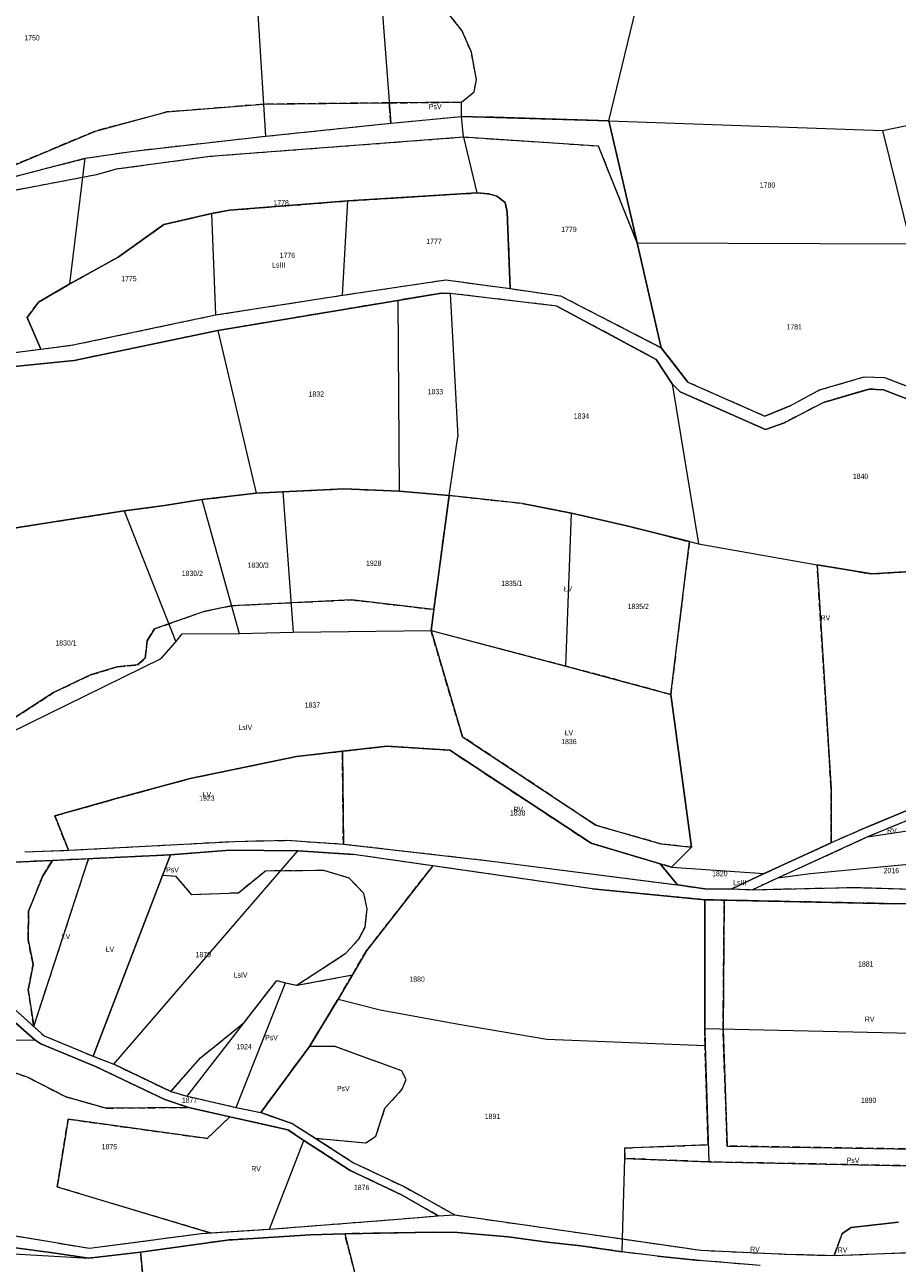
# Model space of a CAD drawing. Header units: metres. Extents: x 7496145 to 7500200, y 5498500 to 5502080.
# Tile 79 of 202: x 7498458 to 7498707, y 5499478 to 5499832. Entities that reach past the tile are written whole.
import ezdxf
from ezdxf.enums import TextEntityAlignment as Align

# ---------------------------------------------------------------- set-up
doc = ezdxf.new("R2010")
doc.units = ezdxf.units.M
doc.header["$MEASUREMENT"] = 0
for name, pattern in [('2.25_0.75', [3, 2.25, -0.75]), ('219-1000', [0]), ('egug-1000', [0])]:
    doc.linetypes.add(name, pattern=pattern)
for name, color, linetype in [('209-oznaczenie konturu klasyfikacyjnego', 7, 'CONTINUOUS'), ('211-numer działki ewidencyjnej', 7, 'CONTINUOUS'), ('217-kontur klasyfikacyjny', 7, 'CONTINUOUS'), ('218-kontur użytku gruntowego', 7, 'CONTINUOUS'), ('219-działka ewidencyjna', 7, 'CONTINUOUS')]:
    doc.layers.add(name, color=color, linetype=linetype)
doc.styles.get("Standard").update_dxf_attribs({"font": 'Working1250', "width": 0.75})

msp = doc.modelspace()

# ---------------------------------------------------------------- linework, layer by layer
at = {"layer": '217-kontur klasyfikacyjny', "color": 3, "linetype": '2.25_0.75', "lineweight": 18, "flags": 128}
for points in [[(7498583.02, 5499830.56), (7498577.55, 5499837.43)], [(7498585.71, 5499824.35), (7498583.02, 5499830.56)], [(7498587.16, 5499816.49), (7498585.71, 5499824.35)], [(7498586.47, 5499813.04), (7498587.16, 5499816.49)], [(7498562.22, 5499809.88), (7498526.29, 5499809.52)], [(7498562.22, 5499809.88), (7498582.92, 5499810.08)], [(7498562.66, 5499804.08), (7498562.22, 5499809.88)], [(7498582.86, 5499806.03), (7498582.92, 5499810.08)], [(7498582.92, 5499810.08), (7498586.47, 5499813.04)], [(7498498.65, 5499807.28), (7498478.18, 5499801.81)], [(7498526.29, 5499809.52), (7498498.65, 5499807.28)], [(7498526.87, 5499800.36), (7498562.66, 5499804.08)], [(7498562.66, 5499804.08), (7498582.86, 5499806.03)], [(7498625.04, 5499804.77), (7498582.86, 5499806.03)], [(7498633.15, 5499769.89), (7498625.04, 5499804.77)], [(7498478.18, 5499801.81), (7498449.7, 5499789.93)], [(7498489.18, 5499796.13), (7498526.87, 5499800.36)], [(7498583.41, 5499800.04), (7498511.04, 5499794.56)], [(7498622.07, 5499797.49), (7498583.41, 5499800.04)], [(7498475.24, 5499794.04), (7498489.18, 5499796.13)], [(7498633.15, 5499769.89), (7498622.07, 5499797.49)], [(7498429.41, 5499782.15), (7498475.24, 5499794.04)], [(7498511.04, 5499794.56), (7498484.14, 5499790.91)], [(7498478.55, 5499789.32), (7498453.59, 5499784.59)], [(7498484.14, 5499790.91), (7498478.55, 5499789.32)], [(7498516.57, 5499779.21), (7498550.4, 5499781.87)], [(7498550.4, 5499781.87), (7498587.3, 5499784.14)], [(7498587.3, 5499784.14), (7498590.61, 5499783.92)], [(7498590.61, 5499783.92), (7498593.02, 5499783.25)], [(7498593.02, 5499783.25), (7498595.33, 5499781.44)], [(7498595.33, 5499781.44), (7498595.97, 5499778.69)], [(7498497.8, 5499775.1), (7498511.42, 5499778.29)], [(7498511.42, 5499778.29), (7498516.57, 5499779.21)], [(7498595.97, 5499778.69), (7498596.77, 5499756.82)], [(7498484.7, 5499765.84), (7498497.8, 5499775.1)], [(7498639.97, 5499739.93), (7498633.15, 5499769.89)], [(7498470.92, 5499758.16), (7498484.7, 5499765.84)], [(7498461.88, 5499752.92), (7498470.92, 5499758.16)], [(7498548.87, 5499754.93), (7498578.38, 5499759.31)], [(7498578.38, 5499759.31), (7498596.77, 5499756.82)], [(7498596.77, 5499756.82), (7498611.16, 5499754.74)], [(7498512.51, 5499749.28), (7498548.87, 5499754.93)], [(7498564.67, 5499753.43), (7498513.22, 5499744.83)], [(7498577.14, 5499755.53), (7498564.67, 5499753.43)], [(7498579.65, 5499755.44), (7498577.14, 5499755.53)], [(7498610.18, 5499751.81), (7498579.65, 5499755.44)], [(7498611.16, 5499754.74), (7498639.97, 5499739.93)], [(7498458.66, 5499748.57), (7498461.88, 5499752.92)], [(7498638.58, 5499736.55), (7498610.18, 5499751.81)], [(7498462.61, 5499739.52), (7498458.66, 5499748.57)], [(7498471.84, 5499740.71), (7498512.51, 5499749.28)], [(7498513.22, 5499744.83), (7498472.1, 5499736.23)], [(7498426.01, 5499734.83), (7498462.61, 5499739.52)], [(7498462.61, 5499739.52), (7498471.84, 5499740.71)], [(7498639.97, 5499739.93), (7498647.63, 5499730.09)], [(7498472.1, 5499736.23), (7498426.33, 5499731.72)], [(7498643.14, 5499729.61), (7498638.58, 5499736.55)], [(7498645.38, 5499727.31), (7498643.14, 5499729.61)], [(7498647.63, 5499730.09), (7498669.64, 5499720.38)], [(7498685.25, 5499727.88), (7498698.07, 5499731.56)], [(7498698.07, 5499731.56), (7498703.82, 5499731.44)], [(7498703.82, 5499731.44), (7498718.51, 5499725.78)], [(7498669.84, 5499716.53), (7498645.38, 5499727.31)], [(7498676.83, 5499723.34), (7498685.25, 5499727.88)], [(7498699.47, 5499728.11), (7498686.38, 5499724.29)], [(7498703.59, 5499727.84), (7498699.47, 5499728.11)], [(7498720.38, 5499721.4), (7498703.59, 5499727.84)], [(7498669.64, 5499720.38), (7498676.83, 5499723.34)], [(7498686.38, 5499724.29), (7498675.23, 5499718.47)], [(7498675.23, 5499718.47), (7498669.84, 5499716.53)], [(7498497.97, 5499694.86), (7498508.65, 5499696.52)], [(7498508.65, 5499696.52), (7498524.16, 5499698.4)], [(7498524.16, 5499698.4), (7498531.79, 5499698.78)], [(7498531.79, 5499698.78), (7498549.21, 5499699.58)], [(7498549.21, 5499699.58), (7498565.1, 5499698.97)], [(7498565.1, 5499698.97), (7498579.37, 5499697.7)], [(7498574.98, 5499665.12), (7498579.37, 5499697.7)], [(7498579.37, 5499697.7), (7498600.26, 5499695.43)], [(7498446.18, 5499687.02), (7498486.44, 5499693.28)], [(7498486.44, 5499693.28), (7498497.97, 5499694.86)], [(7498600.26, 5499695.43), (7498614.33, 5499692.63)], [(7498614.33, 5499692.63), (7498630.59, 5499688.94)], [(7498630.59, 5499688.94), (7498648.05, 5499684.5)], [(7498648.05, 5499684.5), (7498642.7, 5499640.85)], [(7498688.59, 5499613.91), (7498684.58, 5499677.89)], [(7498684.58, 5499677.89), (7498700.26, 5499675.27)], [(7498700.26, 5499675.27), (7498723.99, 5499676.78)], [(7498495.09, 5499659.58), (7498509.32, 5499664.59)], [(7498509.32, 5499664.59), (7498517.12, 5499666.2)], [(7498517.12, 5499666.2), (7498551.43, 5499667.87)], [(7498551.43, 5499667.87), (7498574.98, 5499665.12)], [(7498574.17, 5499659.09), (7498574.98, 5499665.12)], [(7498493.02, 5499656.14), (7498495.09, 5499659.58)], [(7498583.17, 5499628.77), (7498574.17, 5499659.09)], [(7498612.74, 5499648.95), (7498574.17, 5499659.09)], [(7498492.47, 5499651.24), (7498493.02, 5499656.14)], [(7498490.19, 5499649.31), (7498492.47, 5499651.24)], [(7498476.81, 5499646.41), (7498484.4, 5499648.69)], [(7498484.4, 5499648.69), (7498490.19, 5499649.31)], [(7498642.7, 5499640.85), (7498612.74, 5499648.95)], [(7498466.19, 5499641.37), (7498476.81, 5499646.41)], [(7498432.27, 5499619.35), (7498466.19, 5499641.37)], [(7498642.7, 5499640.85), (7498648.61, 5499597.18)], [(7498548.83, 5499624.61), (7498561.61, 5499626.05)], [(7498561.61, 5499626.05), (7498579.57, 5499624.89)], [(7498621.28, 5499603.45), (7498583.17, 5499628.77)], [(7498505.32, 5499616.83), (7498535.7, 5499623.12)], [(7498535.7, 5499623.12), (7498548.83, 5499624.61)], [(7498549.11, 5499598.1), (7498548.83, 5499624.61)], [(7498579.57, 5499624.89), (7498619.93, 5499598.32)], [(7498736.57, 5499618.63), (7498698.61, 5499602.82)], [(7498484.17, 5499611.07), (7498505.32, 5499616.83)], [(7498698.92, 5499600.12), (7498737.53, 5499616.06)], [(7498688.6, 5499598.48), (7498688.59, 5499613.91)], [(7498466.6, 5499606.16), (7498484.17, 5499611.07)], [(7498470.46, 5499596.3), (7498466.6, 5499606.16)], [(7498639.89, 5499598.15), (7498621.28, 5499603.45)], [(7498698.61, 5499602.82), (7498688.6, 5499598.48)], [(7498470.46, 5499596.3), (7498518.05, 5499598.86)], [(7498518.05, 5499598.86), (7498532.99, 5499599.16)], [(7498532.99, 5499599.16), (7498549.11, 5499598.1)], [(7498549.11, 5499598.1), (7498591.6, 5499593.22)], [(7498619.93, 5499598.32), (7498639.71, 5499592.46)], [(7498648.61, 5499597.18), (7498639.89, 5499598.15)], [(7498669.4, 5499589.63), (7498688.6, 5499598.48)], [(7498673.34, 5499588.42), (7498698.92, 5499600.12)], [(7498457.97, 5499595.84), (7498470.46, 5499596.3)], [(7498460.57, 5499545.93), (7498476.24, 5499593.9)], [(7498476.24, 5499593.9), (7498465.88, 5499593.41)], [(7498499.7, 5499595.02), (7498476.24, 5499593.9)], [(7498497.42, 5499589.08), (7498499.7, 5499595.02)], [(7498516.68, 5499596.3), (7498499.7, 5499595.02)], [(7498536.1, 5499596.11), (7498516.68, 5499596.3)], [(7498552.03, 5499595.13), (7498536.1, 5499596.11)], [(7498574.69, 5499591.86), (7498552.03, 5499595.13)], [(7498648.61, 5499597.18), (7498642.97, 5499591.49)], [(7498465.88, 5499593.41), (7498453.19, 5499592.8)], [(7498463.05, 5499588.82), (7498465.88, 5499593.41)], [(7498526.88, 5499590.38), (7498519.1, 5499584.1)], [(7498543.52, 5499590.52), (7498526.88, 5499590.38)], [(7498550.8, 5499588.38), (7498543.52, 5499590.52)], [(7498555.74, 5499567.61), (7498574.69, 5499591.86)], [(7498620.35, 5499585.27), (7498574.69, 5499591.86)], [(7498591.6, 5499593.22), (7498644.65, 5499586.41)], [(7498642.97, 5499591.49), (7498639.71, 5499592.46)], [(7498639.71, 5499592.46), (7498644.65, 5499586.41)], [(7498459.07, 5499578.92), (7498463.05, 5499588.82)], [(7498477.57, 5499537.45), (7498497.42, 5499589.08)], [(7498501.28, 5499588.85), (7498497.42, 5499589.08)], [(7498505.77, 5499583.58), (7498501.28, 5499588.85)], [(7498554.99, 5499583.98), (7498550.8, 5499588.38)], [(7498660.17, 5499585.34), (7498669.4, 5499589.63)], [(7498665.97, 5499585.05), (7498673.34, 5499588.42)], [(7498519.1, 5499584.1), (7498505.77, 5499583.58)], [(7498555.89, 5499579.54), (7498554.99, 5499583.98)], [(7498652.46, 5499582.19), (7498620.35, 5499585.27)], [(7498644.65, 5499586.41), (7498652.51, 5499585.33)], [(7498652.51, 5499585.33), (7498660.17, 5499585.34)], [(7498660.17, 5499585.34), (7498665.97, 5499585.05)], [(7498665.97, 5499585.05), (7498694.85, 5499585.71)], [(7498694.85, 5499585.71), (7498741.22, 5499584.38)], [(7498422.18, 5499580.35), (7498460.57, 5499545.93)], [(7498652.45, 5499545.25), (7498652.46, 5499582.19)], [(7498658.02, 5499582.07), (7498652.46, 5499582.19)], [(7498657.68, 5499545.14), (7498658.02, 5499582.07)], [(7498706.85, 5499581.04), (7498658.02, 5499582.07)], [(7498734.06, 5499581.07), (7498706.85, 5499581.04)], [(7498460.89, 5499542.16), (7498420.8, 5499577.26)], [(7498458.94, 5499570.73), (7498459.07, 5499578.92)], [(7498555.29, 5499574.36), (7498555.89, 5499579.54)], [(7498553.48, 5499570.91), (7498555.29, 5499574.36)], [(7498460.38, 5499563.71), (7498458.94, 5499570.73)], [(7498549.81, 5499566.89), (7498553.48, 5499570.91)], [(7498535.75, 5499557.73), (7498549.81, 5499566.89)], [(7498551.67, 5499560.69), (7498555.74, 5499567.61)], [(7498459, 5499556.47), (7498460.38, 5499563.71)], [(7498520.75, 5499547.09), (7498530.05, 5499559.08)], [(7498530.05, 5499559.08), (7498532.58, 5499558.41)], [(7498532.58, 5499558.41), (7498535.75, 5499557.73)], [(7498535.75, 5499557.73), (7498551.67, 5499560.69)], [(7498547.63, 5499553.81), (7498551.67, 5499560.69)], [(7498460.57, 5499545.93), (7498459, 5499556.47)], [(7498539.41, 5499540.24), (7498547.63, 5499553.81)], [(7498460.57, 5499545.93), (7498463.54, 5499543.27)], [(7498508.24, 5499536.98), (7498520.75, 5499547.09)], [(7498652.52, 5499540.51), (7498652.45, 5499545.25)], [(7498658.86, 5499511.79), (7498657.68, 5499545.14)], [(7498462.56, 5499540.96), (7498460.89, 5499542.16)], [(7498478.23, 5499534.51), (7498462.56, 5499540.96)], [(7498463.54, 5499543.27), (7498477.57, 5499537.45)], [(7498477.57, 5499537.45), (7498483.42, 5499535.2)], [(7498525.48, 5499521.36), (7498539.41, 5499540.24)], [(7498546.7, 5499540.22), (7498539.41, 5499540.24)], [(7498565.79, 5499533.3), (7498546.7, 5499540.22)], [(7498653.43, 5499512.16), (7498652.52, 5499540.51)], [(7498445.43, 5499536.18), (7498459.01, 5499531.39)], [(7498498.04, 5499525.05), (7498478.23, 5499534.51)], [(7498483.42, 5499535.2), (7498499.76, 5499527.35)], [(7498499.76, 5499527.35), (7498508.24, 5499536.98)], [(7498459.01, 5499531.39), (7498469.7, 5499525.87)], [(7498567.08, 5499530.8), (7498565.79, 5499533.3)], [(7498565.96, 5499528.05), (7498567.08, 5499530.8)], [(7498499.76, 5499527.35), (7498504.44, 5499526.08)], [(7498561, 5499522.57), (7498565.96, 5499528.05)], [(7498469.7, 5499525.87), (7498481.22, 5499522.63)], [(7498504.81, 5499522.82), (7498498.04, 5499525.05)], [(7498504.44, 5499526.08), (7498518.49, 5499522.81)], [(7498467.28, 5499500.1), (7498470.43, 5499519.46)], [(7498470.43, 5499519.46), (7498510.2, 5499513.97)], [(7498481.22, 5499522.63), (7498504.81, 5499522.82)], [(7498516.68, 5499520.14), (7498504.81, 5499522.82)], [(7498510.2, 5499513.97), (7498516.68, 5499520.14)], [(7498533.25, 5499516.4), (7498516.68, 5499520.14)], [(7498518.49, 5499522.81), (7498525.48, 5499521.36)], [(7498525.48, 5499521.36), (7498534.7, 5499518.15)], [(7498558.42, 5499514.65), (7498561, 5499522.57)], [(7498537.8, 5499513.39), (7498533.25, 5499516.4)], [(7498534.7, 5499518.15), (7498541.16, 5499514)], [(7498551.06, 5499504.84), (7498537.8, 5499513.39)], [(7498541.16, 5499514), (7498555.53, 5499512.71)], [(7498541.16, 5499514), (7498552.03, 5499507.02)], [(7498555.53, 5499512.71), (7498558.42, 5499514.65)], [(7498629.54, 5499511.23), (7498653.43, 5499512.16)], [(7498629.56, 5499508.28), (7498629.54, 5499511.23)], [(7498736.78, 5499510.51), (7498658.86, 5499511.79)], [(7498552.03, 5499507.02), (7498566.47, 5499500.2)], [(7498653.59, 5499507.27), (7498629.56, 5499508.28)], [(7498720.38, 5499505.96), (7498653.59, 5499507.27)], [(7498565.89, 5499497.75), (7498551.06, 5499504.84)], [(7498511, 5499486.97), (7498467.28, 5499500.1)], [(7498566.47, 5499500.2), (7498581.02, 5499492.12)], [(7498576.26, 5499491.88), (7498565.89, 5499497.75)], [(7498563.56, 5499490.81), (7498576.26, 5499491.88)], [(7498581.02, 5499492.12), (7498628.92, 5499485.25)], [(7498511, 5499486.97), (7498527.98, 5499488.03)], [(7498527.98, 5499488.03), (7498563.56, 5499490.81)], [(7498691.77, 5499486.78), (7498694.36, 5499488.54)], [(7498694.36, 5499488.54), (7498707.86, 5499490.08)], [(7498446.88, 5499487.56), (7498476.51, 5499482.57)], [(7498476.51, 5499482.57), (7498508.52, 5499486.82)], [(7498515.88, 5499484.92), (7498491.08, 5499481.43)], [(7498508.52, 5499486.82), (7498511, 5499486.97)], [(7498539.64, 5499486.39), (7498515.88, 5499484.92)], [(7498549.5, 5499486.73), (7498539.64, 5499486.39)], [(7498574.82, 5499487.14), (7498549.5, 5499486.73)], [(7498554.05, 5499469.05), (7498549.5, 5499486.73)], [(7498581.77, 5499487.05), (7498574.82, 5499487.14)], [(7498596.25, 5499485.81), (7498581.77, 5499487.05)], [(7498607.34, 5499484.28), (7498596.25, 5499485.81)], [(7498617, 5499483.31), (7498607.34, 5499484.28)], [(7498628.92, 5499485.25), (7498651.28, 5499482)], [(7498689.47, 5499480.52), (7498691.77, 5499486.78)], [(7498465.31, 5499481.34), (7498453.88, 5499482.89)], [(7498476.33, 5499479.74), (7498465.31, 5499481.34)], [(7498491.08, 5499481.43), (7498476.33, 5499479.74)], [(7498492.84, 5499463.62), (7498491.08, 5499481.43)], [(7498628.8, 5499481.56), (7498617, 5499483.31)], [(7498638.89, 5499480.29), (7498628.8, 5499481.56)], [(7498651.28, 5499482), (7498675.61, 5499480.9)], [(7498675.61, 5499480.9), (7498689.47, 5499480.52)], [(7498689.47, 5499480.52), (7498710.85, 5499481.33)], [(7498650.89, 5499479.11), (7498638.89, 5499480.29)], [(7498666.12, 5499477.83), (7498650.89, 5499479.11)]]:
    msp.add_lwpolyline(points, dxfattribs=at)
at = {"layer": '218-kontur użytku gruntowego', "color": 3, "linetype": 'egug-1000', "lineweight": 18, "flags": 128}
for points in [[(7498583.02, 5499830.56), (7498577.55, 5499837.43)], [(7498585.71, 5499824.35), (7498583.02, 5499830.56)], [(7498587.16, 5499816.49), (7498585.71, 5499824.35)], [(7498586.47, 5499813.04), (7498587.16, 5499816.49)], [(7498526.29, 5499809.52), (7498562.22, 5499809.88)], [(7498582.92, 5499810.08), (7498562.22, 5499809.88)], [(7498562.22, 5499809.88), (7498562.66, 5499804.08)], [(7498582.86, 5499806.03), (7498582.92, 5499810.08)], [(7498582.92, 5499810.08), (7498586.47, 5499813.04)], [(7498478.18, 5499801.81), (7498498.65, 5499807.28)], [(7498498.65, 5499807.28), (7498526.29, 5499809.52)], [(7498526.87, 5499800.36), (7498562.66, 5499804.08)], [(7498562.66, 5499804.08), (7498582.86, 5499806.03)], [(7498625.04, 5499804.77), (7498582.86, 5499806.03)], [(7498633.15, 5499769.89), (7498625.04, 5499804.77)], [(7498449.7, 5499789.93), (7498478.18, 5499801.81)], [(7498489.18, 5499796.13), (7498526.87, 5499800.36)], [(7498583.41, 5499800.04), (7498511.04, 5499794.56)], [(7498622.07, 5499797.49), (7498583.41, 5499800.04)], [(7498475.24, 5499794.04), (7498489.18, 5499796.13)], [(7498633.15, 5499769.89), (7498622.07, 5499797.49)], [(7498429.41, 5499782.15), (7498475.24, 5499794.04)], [(7498511.04, 5499794.56), (7498484.14, 5499790.91)], [(7498478.55, 5499789.32), (7498453.59, 5499784.59)], [(7498484.14, 5499790.91), (7498478.55, 5499789.32)], [(7498550.4, 5499781.87), (7498516.57, 5499779.21)], [(7498587.3, 5499784.14), (7498550.4, 5499781.87)], [(7498590.61, 5499783.92), (7498587.3, 5499784.14)], [(7498593.02, 5499783.25), (7498590.61, 5499783.92)], [(7498595.33, 5499781.44), (7498593.02, 5499783.25)], [(7498595.97, 5499778.69), (7498595.33, 5499781.44)], [(7498511.42, 5499778.29), (7498497.8, 5499775.1)], [(7498516.57, 5499779.21), (7498511.42, 5499778.29)], [(7498596.77, 5499756.82), (7498595.97, 5499778.69)], [(7498497.8, 5499775.1), (7498484.7, 5499765.84)], [(7498639.97, 5499739.93), (7498633.15, 5499769.89)], [(7498484.7, 5499765.84), (7498470.92, 5499758.16)], [(7498470.92, 5499758.16), (7498461.88, 5499752.92)], [(7498548.87, 5499754.93), (7498578.38, 5499759.31)], [(7498578.38, 5499759.31), (7498596.77, 5499756.82)], [(7498596.77, 5499756.82), (7498611.16, 5499754.74)], [(7498512.51, 5499749.28), (7498548.87, 5499754.93)], [(7498564.67, 5499753.43), (7498513.22, 5499744.83)], [(7498577.14, 5499755.53), (7498564.67, 5499753.43)], [(7498579.65, 5499755.44), (7498577.14, 5499755.53)], [(7498610.18, 5499751.81), (7498579.65, 5499755.44)], [(7498611.16, 5499754.74), (7498639.97, 5499739.93)], [(7498461.88, 5499752.92), (7498458.66, 5499748.57)], [(7498638.58, 5499736.55), (7498610.18, 5499751.81)], [(7498458.66, 5499748.57), (7498462.61, 5499739.52)], [(7498471.84, 5499740.71), (7498512.51, 5499749.28)], [(7498513.22, 5499744.83), (7498472.1, 5499736.23)], [(7498426.01, 5499734.83), (7498462.61, 5499739.52)], [(7498462.61, 5499739.52), (7498471.84, 5499740.71)], [(7498639.97, 5499739.93), (7498647.63, 5499730.09)], [(7498472.1, 5499736.23), (7498426.33, 5499731.72)], [(7498643.14, 5499729.61), (7498638.58, 5499736.55)], [(7498645.38, 5499727.31), (7498643.14, 5499729.61)], [(7498647.63, 5499730.09), (7498669.64, 5499720.38)], [(7498685.25, 5499727.88), (7498698.07, 5499731.56)], [(7498698.07, 5499731.56), (7498703.82, 5499731.44)], [(7498703.82, 5499731.44), (7498718.51, 5499725.78)], [(7498669.84, 5499716.53), (7498645.38, 5499727.31)], [(7498676.83, 5499723.34), (7498685.25, 5499727.88)], [(7498699.47, 5499728.11), (7498686.38, 5499724.29)], [(7498703.59, 5499727.84), (7498699.47, 5499728.11)], [(7498720.38, 5499721.4), (7498703.59, 5499727.84)], [(7498669.64, 5499720.38), (7498676.83, 5499723.34)], [(7498686.38, 5499724.29), (7498675.23, 5499718.47)], [(7498675.23, 5499718.47), (7498669.84, 5499716.53)], [(7498508.65, 5499696.52), (7498497.97, 5499694.86)], [(7498524.16, 5499698.4), (7498508.65, 5499696.52)], [(7498531.79, 5499698.78), (7498524.16, 5499698.4)], [(7498549.21, 5499699.58), (7498531.79, 5499698.78)], [(7498565.1, 5499698.97), (7498549.21, 5499699.58)], [(7498579.37, 5499697.7), (7498565.1, 5499698.97)], [(7498579.37, 5499697.7), (7498574.98, 5499665.12)], [(7498600.26, 5499695.43), (7498579.37, 5499697.7)], [(7498486.44, 5499693.28), (7498446.18, 5499687.02)], [(7498497.97, 5499694.86), (7498486.44, 5499693.28)], [(7498614.33, 5499692.63), (7498600.26, 5499695.43)], [(7498630.59, 5499688.94), (7498614.33, 5499692.63)], [(7498648.05, 5499684.5), (7498630.59, 5499688.94)], [(7498642.7, 5499640.85), (7498648.05, 5499684.5)], [(7498684.58, 5499677.89), (7498688.59, 5499613.91)], [(7498700.26, 5499675.27), (7498684.58, 5499677.89)], [(7498723.99, 5499676.78), (7498700.26, 5499675.27)], [(7498509.32, 5499664.59), (7498495.09, 5499659.58)], [(7498517.12, 5499666.2), (7498509.32, 5499664.59)], [(7498551.43, 5499667.87), (7498517.12, 5499666.2)], [(7498574.98, 5499665.12), (7498551.43, 5499667.87)], [(7498574.98, 5499665.12), (7498574.17, 5499659.09)], [(7498495.09, 5499659.58), (7498493.02, 5499656.14)], [(7498574.17, 5499659.09), (7498612.74, 5499648.95)], [(7498574.17, 5499659.09), (7498583.17, 5499628.77)], [(7498493.02, 5499656.14), (7498492.47, 5499651.24)], [(7498492.47, 5499651.24), (7498490.19, 5499649.31)], [(7498484.4, 5499648.69), (7498476.81, 5499646.41)], [(7498490.19, 5499649.31), (7498484.4, 5499648.69)], [(7498612.74, 5499648.95), (7498642.7, 5499640.85)], [(7498476.81, 5499646.41), (7498466.19, 5499641.37)], [(7498466.19, 5499641.37), (7498432.27, 5499619.35)], [(7498648.61, 5499597.18), (7498642.7, 5499640.85)], [(7498561.61, 5499626.05), (7498548.83, 5499624.61)], [(7498579.57, 5499624.89), (7498561.61, 5499626.05)], [(7498583.17, 5499628.77), (7498621.28, 5499603.45)], [(7498535.7, 5499623.12), (7498505.32, 5499616.83)], [(7498548.83, 5499624.61), (7498535.7, 5499623.12)], [(7498548.83, 5499624.61), (7498549.11, 5499598.1)], [(7498619.93, 5499598.32), (7498579.57, 5499624.89)], [(7498736.57, 5499618.63), (7498698.61, 5499602.82)], [(7498505.32, 5499616.83), (7498484.17, 5499611.07)], [(7498698.92, 5499600.12), (7498737.53, 5499616.06)], [(7498688.59, 5499613.91), (7498688.6, 5499598.48)], [(7498484.17, 5499611.07), (7498466.6, 5499606.16)], [(7498466.6, 5499606.16), (7498470.46, 5499596.3)], [(7498621.28, 5499603.45), (7498639.89, 5499598.15)], [(7498698.61, 5499602.82), (7498688.6, 5499598.48)], [(7498470.46, 5499596.3), (7498518.05, 5499598.86)], [(7498518.05, 5499598.86), (7498532.99, 5499599.16)], [(7498532.99, 5499599.16), (7498549.11, 5499598.1)], [(7498549.11, 5499598.1), (7498591.6, 5499593.22)], [(7498639.71, 5499592.46), (7498619.93, 5499598.32)], [(7498639.89, 5499598.15), (7498648.61, 5499597.18)], [(7498688.6, 5499598.48), (7498669.4, 5499589.63)], [(7498673.34, 5499588.42), (7498698.92, 5499600.12)], [(7498457.97, 5499595.84), (7498470.46, 5499596.3)], [(7498460.57, 5499545.93), (7498476.24, 5499593.9)], [(7498476.24, 5499593.9), (7498465.88, 5499593.41)], [(7498499.7, 5499595.02), (7498476.24, 5499593.9)], [(7498499.7, 5499595.02), (7498497.42, 5499589.08)], [(7498516.68, 5499596.3), (7498499.7, 5499595.02)], [(7498536.1, 5499596.11), (7498516.68, 5499596.3)], [(7498552.03, 5499595.13), (7498536.1, 5499596.11)], [(7498574.69, 5499591.86), (7498552.03, 5499595.13)], [(7498642.97, 5499591.49), (7498648.61, 5499597.18)], [(7498465.88, 5499593.41), (7498453.19, 5499592.8)], [(7498465.88, 5499593.41), (7498463.05, 5499588.82)], [(7498526.88, 5499590.38), (7498519.1, 5499584.1)], [(7498543.52, 5499590.52), (7498526.88, 5499590.38)], [(7498550.8, 5499588.38), (7498543.52, 5499590.52)], [(7498574.69, 5499591.86), (7498555.74, 5499567.61)], [(7498620.35, 5499585.27), (7498574.69, 5499591.86)], [(7498591.6, 5499593.22), (7498644.65, 5499586.41)], [(7498644.65, 5499586.41), (7498639.71, 5499592.46)], [(7498639.71, 5499592.46), (7498642.97, 5499591.49)], [(7498463.05, 5499588.82), (7498459.07, 5499578.92)], [(7498497.42, 5499589.08), (7498477.57, 5499537.45)], [(7498501.28, 5499588.85), (7498497.42, 5499589.08)], [(7498505.77, 5499583.58), (7498501.28, 5499588.85)], [(7498554.99, 5499583.98), (7498550.8, 5499588.38)], [(7498669.4, 5499589.63), (7498660.17, 5499585.34)], [(7498665.97, 5499585.05), (7498673.34, 5499588.42)], [(7498519.1, 5499584.1), (7498505.77, 5499583.58)], [(7498555.89, 5499579.54), (7498554.99, 5499583.98)], [(7498652.46, 5499582.19), (7498620.35, 5499585.27)], [(7498644.65, 5499586.41), (7498652.51, 5499585.33)], [(7498652.51, 5499585.33), (7498660.17, 5499585.34)], [(7498660.17, 5499585.34), (7498665.97, 5499585.05)], [(7498665.97, 5499585.05), (7498694.85, 5499585.71)], [(7498694.85, 5499585.71), (7498741.22, 5499584.38)], [(7498422.18, 5499580.35), (7498460.57, 5499545.93)], [(7498652.46, 5499582.19), (7498652.45, 5499545.25)], [(7498658.02, 5499582.07), (7498652.46, 5499582.19)], [(7498658.02, 5499582.07), (7498657.68, 5499545.14)], [(7498706.85, 5499581.04), (7498658.02, 5499582.07)], [(7498734.06, 5499581.07), (7498706.85, 5499581.04)], [(7498460.89, 5499542.16), (7498420.8, 5499577.26)], [(7498459.07, 5499578.92), (7498458.94, 5499570.73)], [(7498555.29, 5499574.36), (7498555.89, 5499579.54)], [(7498553.48, 5499570.91), (7498555.29, 5499574.36)], [(7498458.94, 5499570.73), (7498460.38, 5499563.71)], [(7498549.81, 5499566.89), (7498553.48, 5499570.91)], [(7498535.75, 5499557.73), (7498549.81, 5499566.89)], [(7498555.74, 5499567.61), (7498551.67, 5499560.69)], [(7498460.38, 5499563.71), (7498459, 5499556.47)], [(7498520.75, 5499547.09), (7498530.05, 5499559.08)], [(7498530.05, 5499559.08), (7498532.58, 5499558.41)], [(7498532.58, 5499558.41), (7498535.75, 5499557.73)], [(7498535.75, 5499557.73), (7498551.67, 5499560.69)], [(7498551.67, 5499560.69), (7498547.63, 5499553.81)], [(7498459, 5499556.47), (7498460.57, 5499545.93)], [(7498547.63, 5499553.81), (7498539.41, 5499540.24)], [(7498460.57, 5499545.93), (7498463.54, 5499543.27)], [(7498508.24, 5499536.98), (7498520.75, 5499547.09)], [(7498652.45, 5499545.25), (7498652.52, 5499540.51)], [(7498657.68, 5499545.14), (7498658.86, 5499511.79)], [(7498462.56, 5499540.96), (7498460.89, 5499542.16)], [(7498478.23, 5499534.51), (7498462.56, 5499540.96)], [(7498463.54, 5499543.27), (7498477.57, 5499537.45)], [(7498477.57, 5499537.45), (7498483.42, 5499535.2)], [(7498539.41, 5499540.24), (7498525.48, 5499521.36)], [(7498546.7, 5499540.22), (7498539.41, 5499540.24)], [(7498565.79, 5499533.3), (7498546.7, 5499540.22)], [(7498652.52, 5499540.51), (7498653.43, 5499512.16)], [(7498459.01, 5499531.39), (7498445.43, 5499536.18)], [(7498498.04, 5499525.05), (7498478.23, 5499534.51)], [(7498483.42, 5499535.2), (7498499.76, 5499527.35)], [(7498499.76, 5499527.35), (7498508.24, 5499536.98)], [(7498469.7, 5499525.87), (7498459.01, 5499531.39)], [(7498567.08, 5499530.8), (7498565.79, 5499533.3)], [(7498565.96, 5499528.05), (7498567.08, 5499530.8)], [(7498499.76, 5499527.35), (7498504.44, 5499526.08)], [(7498561, 5499522.57), (7498565.96, 5499528.05)], [(7498481.22, 5499522.63), (7498469.7, 5499525.87)], [(7498504.81, 5499522.82), (7498498.04, 5499525.05)], [(7498504.44, 5499526.08), (7498518.49, 5499522.81)], [(7498470.43, 5499519.46), (7498467.28, 5499500.1)], [(7498510.2, 5499513.97), (7498470.43, 5499519.46)], [(7498504.81, 5499522.82), (7498481.22, 5499522.63)], [(7498516.68, 5499520.14), (7498504.81, 5499522.82)], [(7498516.68, 5499520.14), (7498510.2, 5499513.97)], [(7498533.25, 5499516.4), (7498516.68, 5499520.14)], [(7498518.49, 5499522.81), (7498525.48, 5499521.36)], [(7498525.48, 5499521.36), (7498534.7, 5499518.15)], [(7498558.42, 5499514.65), (7498561, 5499522.57)], [(7498537.8, 5499513.39), (7498533.25, 5499516.4)], [(7498534.7, 5499518.15), (7498541.16, 5499514)], [(7498551.06, 5499504.84), (7498537.8, 5499513.39)], [(7498541.16, 5499514), (7498555.53, 5499512.71)], [(7498541.16, 5499514), (7498552.03, 5499507.02)], [(7498555.53, 5499512.71), (7498558.42, 5499514.65)], [(7498653.43, 5499512.16), (7498629.54, 5499511.23)], [(7498629.54, 5499511.23), (7498629.56, 5499508.28)], [(7498658.86, 5499511.79), (7498736.78, 5499510.51)], [(7498552.03, 5499507.02), (7498566.47, 5499500.2)], [(7498629.56, 5499508.28), (7498653.59, 5499507.27)], [(7498653.59, 5499507.27), (7498720.38, 5499505.96)], [(7498565.89, 5499497.75), (7498551.06, 5499504.84)], [(7498467.28, 5499500.1), (7498511, 5499486.97)], [(7498566.47, 5499500.2), (7498581.02, 5499492.12)], [(7498576.26, 5499491.88), (7498565.89, 5499497.75)], [(7498563.56, 5499490.81), (7498576.26, 5499491.88)], [(7498581.02, 5499492.12), (7498628.92, 5499485.25)], [(7498511, 5499486.97), (7498527.98, 5499488.03)], [(7498527.98, 5499488.03), (7498563.56, 5499490.81)], [(7498694.36, 5499488.54), (7498691.77, 5499486.78)], [(7498707.86, 5499490.08), (7498694.36, 5499488.54)], [(7498446.88, 5499487.56), (7498476.51, 5499482.57)], [(7498476.51, 5499482.57), (7498508.52, 5499486.82)], [(7498515.88, 5499484.92), (7498491.08, 5499481.43)], [(7498508.52, 5499486.82), (7498511, 5499486.97)], [(7498539.64, 5499486.39), (7498515.88, 5499484.92)], [(7498549.5, 5499486.73), (7498539.64, 5499486.39)], [(7498574.82, 5499487.14), (7498549.5, 5499486.73)], [(7498549.5, 5499486.73), (7498554.05, 5499469.05)], [(7498581.77, 5499487.05), (7498574.82, 5499487.14)], [(7498596.25, 5499485.81), (7498581.77, 5499487.05)], [(7498607.34, 5499484.28), (7498596.25, 5499485.81)], [(7498617, 5499483.31), (7498607.34, 5499484.28)], [(7498628.92, 5499485.25), (7498651.28, 5499482)], [(7498691.77, 5499486.78), (7498689.47, 5499480.52)], [(7498465.31, 5499481.34), (7498453.88, 5499482.89)], [(7498476.33, 5499479.74), (7498465.31, 5499481.34)], [(7498491.08, 5499481.43), (7498476.33, 5499479.74)], [(7498491.08, 5499481.43), (7498492.84, 5499463.62)], [(7498628.8, 5499481.56), (7498617, 5499483.31)], [(7498638.89, 5499480.29), (7498628.8, 5499481.56)], [(7498651.28, 5499482), (7498675.61, 5499480.9)], [(7498675.61, 5499480.9), (7498689.47, 5499480.52)], [(7498689.47, 5499480.52), (7498710.85, 5499481.33)], [(7498650.89, 5499479.11), (7498638.89, 5499480.29)], [(7498666.12, 5499477.83), (7498650.89, 5499479.11)]]:
    msp.add_lwpolyline(points, dxfattribs=at)
at = {"layer": '219-działka ewidencyjna', "color": 3, "linetype": '219-1000', "lineweight": 18, "flags": 128}
for points in [[(7498625.04, 5499804.77), (7498645.79, 5499890.44)], [(7498556.56, 5499884.14), (7498562.66, 5499804.08)], [(7498522.06, 5499876.32), (7498526.87, 5499800.36)], [(7498703.29, 5499801.99), (7498780.5, 5499817.89)], [(7498526.87, 5499800.36), (7498562.66, 5499804.08)], [(7498562.66, 5499804.08), (7498582.86, 5499806.03)], [(7498582.86, 5499806.03), (7498625.04, 5499804.77)], [(7498583.41, 5499800.04), (7498582.86, 5499806.03)], [(7498625.04, 5499804.77), (7498703.29, 5499801.99)], [(7498625.04, 5499804.77), (7498633.15, 5499769.89)], [(7498489.18, 5499796.13), (7498526.87, 5499800.36)], [(7498583.41, 5499800.04), (7498587.3, 5499784.14)], [(7498703.29, 5499801.99), (7498711.33, 5499769.56)], [(7498475.24, 5499794.04), (7498489.18, 5499796.13)], [(7498429.41, 5499782.15), (7498475.24, 5499794.04)], [(7498470.92, 5499758.16), (7498475.24, 5499794.04)], [(7498516.57, 5499779.21), (7498550.4, 5499781.87)], [(7498548.87, 5499754.93), (7498550.4, 5499781.87)], [(7498550.4, 5499781.87), (7498587.3, 5499784.14)], [(7498587.3, 5499784.14), (7498590.61, 5499783.92)], [(7498593.02, 5499783.25), (7498590.61, 5499783.92)], [(7498593.02, 5499783.25), (7498595.33, 5499781.44)], [(7498595.33, 5499781.44), (7498595.97, 5499778.69)], [(7498497.8, 5499775.1), (7498511.42, 5499778.29)], [(7498511.42, 5499778.29), (7498516.57, 5499779.21)], [(7498511.42, 5499778.29), (7498512.51, 5499749.28)], [(7498595.97, 5499778.69), (7498596.77, 5499756.82)], [(7498484.7, 5499765.84), (7498497.8, 5499775.1)], [(7498633.15, 5499769.89), (7498639.97, 5499739.93)], [(7498633.15, 5499769.89), (7498711.33, 5499769.56)], [(7498470.92, 5499758.16), (7498484.7, 5499765.84)], [(7498461.88, 5499752.92), (7498470.92, 5499758.16)], [(7498548.87, 5499754.93), (7498578.38, 5499759.31)], [(7498578.38, 5499759.31), (7498596.77, 5499756.82)], [(7498596.77, 5499756.82), (7498611.16, 5499754.74)], [(7498512.51, 5499749.28), (7498548.87, 5499754.93)], [(7498513.22, 5499744.83), (7498564.67, 5499753.43)], [(7498564.67, 5499753.43), (7498577.14, 5499755.53)], [(7498564.67, 5499753.43), (7498565.1, 5499698.97)], [(7498577.14, 5499755.53), (7498579.65, 5499755.44)], [(7498579.65, 5499755.44), (7498581.79, 5499714.5)], [(7498610.18, 5499751.81), (7498579.65, 5499755.44)], [(7498611.16, 5499754.74), (7498639.97, 5499739.93)], [(7498461.88, 5499752.92), (7498458.66, 5499748.57)], [(7498610.18, 5499751.81), (7498638.58, 5499736.55)], [(7498462.61, 5499739.52), (7498458.66, 5499748.57)], [(7498471.84, 5499740.71), (7498512.51, 5499749.28)], [(7498472.1, 5499736.23), (7498513.22, 5499744.83)], [(7498513.22, 5499744.83), (7498524.16, 5499698.4)], [(7498426.01, 5499734.83), (7498462.61, 5499739.52)], [(7498462.61, 5499739.52), (7498471.84, 5499740.71)], [(7498647.63, 5499730.09), (7498639.97, 5499739.93)], [(7498426.33, 5499731.72), (7498472.1, 5499736.23)], [(7498638.58, 5499736.55), (7498643.14, 5499729.61)], [(7498643.14, 5499729.61), (7498650.62, 5499683.87)], [(7498643.14, 5499729.61), (7498645.38, 5499727.31)], [(7498647.63, 5499730.09), (7498669.64, 5499720.38)], [(7498685.25, 5499727.88), (7498698.07, 5499731.56)], [(7498698.07, 5499731.56), (7498703.82, 5499731.44)], [(7498703.82, 5499731.44), (7498718.51, 5499725.78)], [(7498645.38, 5499727.31), (7498669.84, 5499716.53)], [(7498676.83, 5499723.34), (7498685.25, 5499727.88)], [(7498686.38, 5499724.29), (7498699.47, 5499728.11)], [(7498699.47, 5499728.11), (7498703.59, 5499727.84)], [(7498703.59, 5499727.84), (7498720.38, 5499721.4)], [(7498676.83, 5499723.34), (7498669.64, 5499720.38)], [(7498686.38, 5499724.29), (7498675.23, 5499718.47)], [(7498669.84, 5499716.53), (7498675.23, 5499718.47)], [(7498579.37, 5499697.7), (7498581.79, 5499714.5)], [(7498497.97, 5499694.86), (7498508.65, 5499696.52)], [(7498508.65, 5499696.52), (7498524.16, 5499698.4)], [(7498508.65, 5499696.52), (7498519.34, 5499658.27)], [(7498524.16, 5499698.4), (7498531.79, 5499698.78)], [(7498531.79, 5499698.78), (7498549.21, 5499699.58)], [(7498531.79, 5499698.78), (7498534.77, 5499658.6)], [(7498549.21, 5499699.58), (7498565.1, 5499698.97)], [(7498565.1, 5499698.97), (7498579.37, 5499697.7)], [(7498574.17, 5499659.09), (7498579.37, 5499697.7)], [(7498600.26, 5499695.43), (7498579.37, 5499697.7)], [(7498446.18, 5499687.02), (7498486.44, 5499693.28)], [(7498486.44, 5499693.28), (7498497.97, 5499694.86)], [(7498486.44, 5499693.28), (7498501.2, 5499655.88)], [(7498600.26, 5499695.43), (7498614.33, 5499692.63)], [(7498612.74, 5499648.95), (7498614.33, 5499692.63)], [(7498614.33, 5499692.63), (7498630.59, 5499688.94)], [(7498630.59, 5499688.94), (7498648.05, 5499684.5)], [(7498642.7, 5499640.85), (7498648.05, 5499684.5)], [(7498648.05, 5499684.5), (7498650.62, 5499683.87)], [(7498650.62, 5499683.87), (7498684.58, 5499677.89)], [(7498684.58, 5499677.89), (7498700.26, 5499675.27)], [(7498684.58, 5499677.89), (7498688.59, 5499613.91)], [(7498700.26, 5499675.27), (7498723.99, 5499676.78)], [(7498501.2, 5499655.88), (7498502.96, 5499658.12)], [(7498502.96, 5499658.12), (7498519.34, 5499658.27)], [(7498519.34, 5499658.27), (7498534.77, 5499658.6)], [(7498534.77, 5499658.6), (7498574.17, 5499659.09)], [(7498574.17, 5499659.09), (7498583.17, 5499628.77)], [(7498574.17, 5499659.09), (7498612.74, 5499648.95)], [(7498497.01, 5499651.12), (7498501.2, 5499655.88)], [(7498432.27, 5499619.35), (7498497.01, 5499651.12)], [(7498612.74, 5499648.95), (7498642.7, 5499640.85)], [(7498642.7, 5499640.85), (7498648.61, 5499597.18)], [(7498548.83, 5499624.61), (7498561.61, 5499626.05)], [(7498561.61, 5499626.05), (7498579.57, 5499624.89)], [(7498583.17, 5499628.77), (7498621.28, 5499603.45)], [(7498505.32, 5499616.83), (7498535.7, 5499623.12)], [(7498535.7, 5499623.12), (7498548.83, 5499624.61)], [(7498548.83, 5499624.61), (7498549.11, 5499598.1)], [(7498579.57, 5499624.89), (7498619.93, 5499598.32)], [(7498698.61, 5499602.82), (7498736.57, 5499618.63)], [(7498698.92, 5499600.12), (7498743.57, 5499618.55)], [(7498484.17, 5499611.07), (7498505.32, 5499616.83)], [(7498688.59, 5499613.91), (7498688.6, 5499598.48)], [(7498698.92, 5499600.12), (7498784.55, 5499612.89)], [(7498466.6, 5499606.16), (7498484.17, 5499611.07)], [(7498466.6, 5499606.16), (7498470.46, 5499596.3)], [(7498621.28, 5499603.45), (7498639.89, 5499598.15)], [(7498698.61, 5499602.82), (7498688.6, 5499598.48)], [(7498470.46, 5499596.3), (7498518.05, 5499598.86)], [(7498518.05, 5499598.86), (7498532.99, 5499599.16)], [(7498532.99, 5499599.16), (7498549.11, 5499598.1)], [(7498549.11, 5499598.1), (7498591.6, 5499593.22)], [(7498619.93, 5499598.32), (7498639.71, 5499592.46)], [(7498639.89, 5499598.15), (7498648.61, 5499597.18)], [(7498669.4, 5499589.63), (7498688.6, 5499598.48)], [(7498673.34, 5499588.42), (7498698.92, 5499600.12)], [(7498453.19, 5499592.8), (7498499.7, 5499595.02)], [(7498457.97, 5499595.84), (7498470.46, 5499596.3)], [(7498477.57, 5499537.45), (7498499.7, 5499595.02)], [(7498483.42, 5499535.2), (7498536.1, 5499596.11)], [(7498499.7, 5499595.02), (7498516.68, 5499596.3)], [(7498516.68, 5499596.3), (7498536.1, 5499596.11)], [(7498536.1, 5499596.11), (7498552.03, 5499595.13)], [(7498620.35, 5499585.27), (7498552.03, 5499595.13)], [(7498682.6, 5499589.64), (7498739.86, 5499595.13)], [(7498591.6, 5499593.22), (7498644.65, 5499586.41)], [(7498639.71, 5499592.46), (7498642.97, 5499591.49)], [(7498639.71, 5499592.46), (7498644.65, 5499586.41)], [(7498642.97, 5499591.49), (7498669.4, 5499589.63)], [(7498660.17, 5499585.34), (7498669.4, 5499589.63)], [(7498665.97, 5499585.05), (7498673.34, 5499588.42)], [(7498673.34, 5499588.42), (7498682.6, 5499589.64)], [(7498620.35, 5499585.27), (7498652.46, 5499582.19)], [(7498652.51, 5499585.33), (7498644.65, 5499586.41)], [(7498652.51, 5499585.33), (7498660.17, 5499585.34)], [(7498660.17, 5499585.34), (7498665.97, 5499585.05)], [(7498665.97, 5499585.05), (7498694.85, 5499585.71)], [(7498694.85, 5499585.71), (7498741.22, 5499584.38)], [(7498422.18, 5499580.35), (7498463.54, 5499543.27)], [(7498652.45, 5499545.25), (7498652.46, 5499582.19)], [(7498652.46, 5499582.19), (7498706.85, 5499581.04)], [(7498706.85, 5499581.04), (7498738.47, 5499581.07)], [(7498420.8, 5499577.26), (7498460.89, 5499542.16)], [(7498504.44, 5499526.08), (7498530.05, 5499559.08)], [(7498518.49, 5499522.81), (7498532.58, 5499558.41)], [(7498530.05, 5499559.08), (7498532.58, 5499558.41)], [(7498539.41, 5499540.24), (7498547.63, 5499553.81)], [(7498547.63, 5499553.81), (7498559.62, 5499550.73)], [(7498559.62, 5499550.73), (7498581.56, 5499546.75)], [(7498581.56, 5499546.75), (7498607.29, 5499542.29)], [(7498711.68, 5499543.98), (7498652.45, 5499545.25)], [(7498652.45, 5499545.25), (7498652.52, 5499540.51)], [(7498438.61, 5499541.84), (7498460.89, 5499542.16)], [(7498460.89, 5499542.16), (7498462.56, 5499540.96)], [(7498462.56, 5499540.96), (7498478.23, 5499534.51)], [(7498463.54, 5499543.27), (7498477.57, 5499537.45)], [(7498607.29, 5499542.29), (7498652.52, 5499540.51)], [(7498477.57, 5499537.45), (7498483.42, 5499535.2)], [(7498525.48, 5499521.36), (7498539.41, 5499540.24)], [(7498652.52, 5499540.51), (7498653.59, 5499507.27)], [(7498478.23, 5499534.51), (7498498.04, 5499525.05)], [(7498499.76, 5499527.35), (7498483.42, 5499535.2)], [(7498499.76, 5499527.35), (7498504.44, 5499526.08)], [(7498498.04, 5499525.05), (7498504.81, 5499522.82)], [(7498504.44, 5499526.08), (7498518.49, 5499522.81)], [(7498504.81, 5499522.82), (7498533.25, 5499516.4)], [(7498518.49, 5499522.81), (7498525.48, 5499521.36)], [(7498534.7, 5499518.15), (7498525.48, 5499521.36)], [(7498533.25, 5499516.4), (7498537.8, 5499513.39)], [(7498534.7, 5499518.15), (7498552.03, 5499507.02)], [(7498527.98, 5499488.03), (7498537.8, 5499513.39)], [(7498537.8, 5499513.39), (7498551.06, 5499504.84)], [(7498552.03, 5499507.02), (7498566.47, 5499500.2)], [(7498628.92, 5499485.25), (7498629.56, 5499508.28)], [(7498629.56, 5499508.28), (7498653.59, 5499507.27)], [(7498653.59, 5499507.27), (7498720.38, 5499505.96)], [(7498551.06, 5499504.84), (7498565.89, 5499497.75)], [(7498566.47, 5499500.2), (7498581.02, 5499492.12)], [(7498565.89, 5499497.75), (7498576.26, 5499491.88)], [(7498563.56, 5499490.81), (7498576.26, 5499491.88)], [(7498576.26, 5499491.88), (7498581.02, 5499492.12)], [(7498581.02, 5499492.12), (7498628.92, 5499485.25)], [(7498508.52, 5499486.82), (7498527.98, 5499488.03)], [(7498527.98, 5499488.03), (7498563.56, 5499490.81)], [(7498691.77, 5499486.78), (7498694.36, 5499488.54)], [(7498694.36, 5499488.54), (7498707.86, 5499490.08)], [(7498446.88, 5499487.56), (7498476.51, 5499482.57)], [(7498476.51, 5499482.57), (7498508.52, 5499486.82)], [(7498491.08, 5499481.43), (7498515.88, 5499484.92)], [(7498515.88, 5499484.92), (7498539.64, 5499486.39)], [(7498539.64, 5499486.39), (7498549.5, 5499486.73)], [(7498549.5, 5499486.73), (7498574.82, 5499487.14)], [(7498549.5, 5499486.73), (7498554.05, 5499469.05)], [(7498574.82, 5499487.14), (7498581.77, 5499487.05)], [(7498581.77, 5499487.05), (7498596.25, 5499485.81)], [(7498596.25, 5499485.81), (7498607.34, 5499484.28)], [(7498607.34, 5499484.28), (7498617, 5499483.31)], [(7498628.8, 5499481.56), (7498628.92, 5499485.25)], [(7498628.92, 5499485.25), (7498651.28, 5499482)], [(7498691.77, 5499486.78), (7498689.47, 5499480.52)], [(7498420.01, 5499482.97), (7498476.33, 5499479.74)], [(7498453.88, 5499482.89), (7498465.31, 5499481.34)], [(7498465.31, 5499481.34), (7498476.33, 5499479.74)], [(7498476.33, 5499479.74), (7498491.08, 5499481.43)], [(7498491.08, 5499481.43), (7498492.84, 5499463.62)], [(7498617, 5499483.31), (7498628.8, 5499481.56)], [(7498638.89, 5499480.29), (7498628.8, 5499481.56)], [(7498651.28, 5499482), (7498675.61, 5499480.9)], [(7498675.61, 5499480.9), (7498689.47, 5499480.52)], [(7498689.47, 5499480.52), (7498710.85, 5499481.33)], [(7498638.89, 5499480.29), (7498650.89, 5499479.11)], [(7498668.31, 5499477.64), (7498650.89, 5499479.11)]]:
    msp.add_lwpolyline(points, dxfattribs=at)

# ---------------------------------------------------------------- texts
at = {"layer": '209-oznaczenie konturu klasyfikacyjnego', "color": 3, "linetype": 'Continuous', "lineweight": 18, "width": 0.79}
for s, p in [('PsV', (7498573.57, 5499808.08)), ('LsIII', (7498528.72, 5499762.83)), ('ŁV', (7498612.11, 5499670.28)), ('RV', (7498685.58, 5499661.98)), ('LsIV', (7498519.06, 5499630.68)), ('ŁV', (7498612.39, 5499629.14)), ('ŁV', (7498508.86, 5499611.46)), ('RV', (7498597.74, 5499607.23)), ('RV', (7498704.6, 5499601.22)), ('PsV', (7498498.42, 5499589.98)), ('LsIII', (7498660.56, 5499586.33)), ('ŁV', (7498468.59, 5499570.92)), ('ŁV', (7498481.14, 5499567.24)), ('LsIV', (7498517.73, 5499559.94)), ('RV', (7498698.23, 5499547.29)), ('PsV', (7498526.72, 5499542.03)), ('PsV', (7498547.28, 5499527.48)), ('RV', (7498522.77, 5499504.56)), ('PsV', (7498693.04, 5499506.96)), ('RV', (7498665.41, 5499481.52)), ('RV', (7498690.47, 5499481.33))]:
    msp.add_text(s, height=1.5, dxfattribs=at).set_placement(p)
at = {"layer": '211-numer działki ewidencyjnej', "color": 3, "linetype": 'Continuous', "lineweight": 18, "width": 0.79}
for s, p in [('1750', (7498457.87, 5499829.24)), ('1780', (7498668.19, 5499787.17)), ('1778', (7498529.11, 5499782.1)), ('1928', (7498555.58, 5499679.09)), ('1830/2', (7498502.89, 5499676.2)), ('1830/3', (7498521.71, 5499678.53)), ('1835/1', (7498594.25, 5499673.33)), ('1835/2', (7498630.4, 5499666.74)), ('1830/1', (7498466.74, 5499656.32)), ('1836', (7498611.39, 5499628.14)), ('1924', (7498518.51, 5499540.95)), ('1890', (7498697.11, 5499525.61)), ('1875', (7498480.01, 5499512.37)), ('1876', (7498552.12, 5499500.71))]:
    msp.add_text(s, height=1.5, dxfattribs=at).set_placement(p, align=Align.TOP_LEFT)
for s, p in [('1779', (7498611.42, 5499772.98)), ('1777', (7498572.82, 5499769.54)), ('1776', (7498530.91, 5499765.58)), ('1775', (7498485.59, 5499758.91)), ('1781', (7498675.83, 5499745.14)), ('1832', (7498539.16, 5499725.92)), ('1833', (7498573.23, 5499726.62)), ('1834', (7498615, 5499719.66)), ('1840', (7498694.79, 5499702.44)), ('1837', (7498538.05, 5499637.07)), ('1923', (7498507.86, 5499610.46)), ('1838', (7498596.74, 5499606.23)), ('1820', (7498654.56, 5499588.9)), ('2016', (7498703.6, 5499589.76)), ('1879', (7498506.84, 5499565.75)), ('1881', (7498696.29, 5499563.09)), ('1880', (7498567.97, 5499558.74)), ('1877', (7498502.91, 5499524.14)), ('1891', (7498589.54, 5499519.53))]:
    msp.add_text(s, height=1.5, dxfattribs=at).set_placement(p)

doc.saveas('drawing.dxf')
